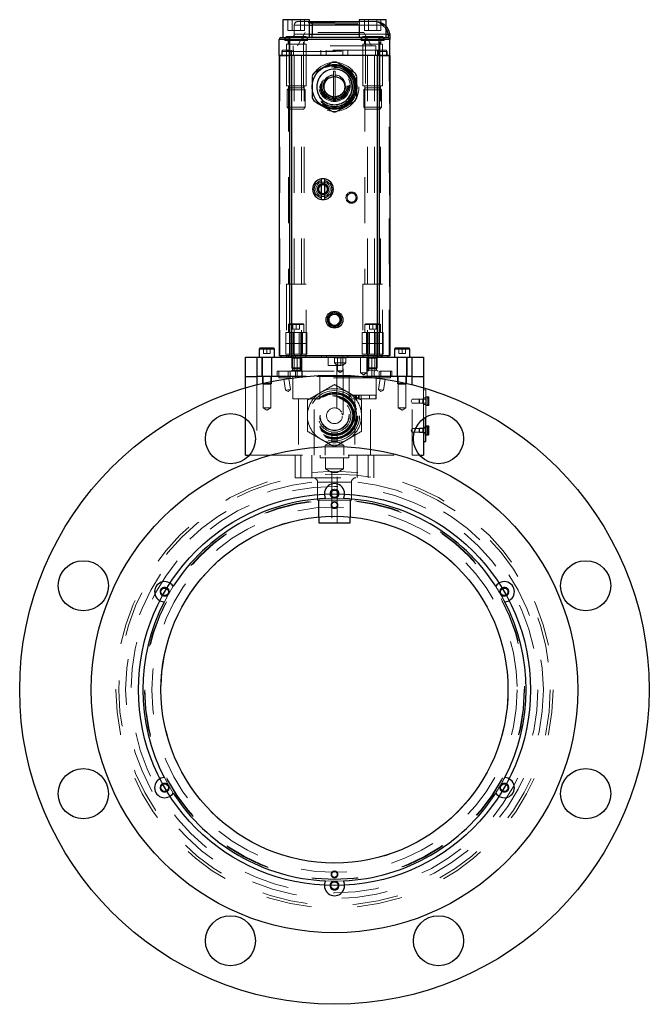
# Model space of a CAD drawing. Header units: inches. Extents: x 2.41 to 11.47, y 2.24 to 8.73.
# Tile 2 of 9: x 2.41 to 3.79, y 4.47 to 6.63. Entities that reach past the tile are written whole.
import ezdxf

# ---------------------------------------------------------------- set-up
doc = ezdxf.new("R2010")
doc.units = ezdxf.units.IN
doc.header["$MEASUREMENT"] = 0
doc.linetypes.add('HIDDEN', pattern=[0.075, 0.05, -0.025])
doc.layers.add('SLD-0', color=179, linetype='Continuous')

msp = doc.modelspace()

# ---------------------------------------------------------------- linework, layer by layer
at = {"color": 7, "linetype": 'Continuous', "lineweight": 25}
for p, q in [((2.987, 6.6265), (2.987, 6.5874)), ((3.0456, 6.6265), (2.987, 6.6265)), ((3.0456, 6.5874), (3.0456, 6.6265)), ((3.0456, 6.6224), (3.0512, 6.6224)), ((3.0456, 6.6146), (3.0512, 6.6146)), ((3.0512, 6.6224), (3.0512, 6.6146)), ((3.0512, 6.6224), (3.154, 6.6224)), ((3.0512, 6.6146), (3.0512, 6.5952)), ((3.154, 6.6146), (3.0512, 6.6146)), ((3.154, 6.6265), (3.154, 6.5874)), ((3.2126, 6.6265), (3.154, 6.6265)), ((3.2126, 6.5874), (3.2126, 6.6265)), ((3.0023, 6.5835), (3.0023, 6.5874)), ((3.1974, 6.5874), (3.0023, 6.5874)), ((3.0456, 6.5952), (3.0512, 6.5952)), ((3.0512, 6.5874), (3.0512, 6.5952)), ((3.0512, 6.5952), (3.154, 6.5952)), ((3.1974, 6.5835), (3.1974, 6.5874)), ((3.2126, 6.5952), (3.2166, 6.5952)), ((3.2205, 6.5958), (3.2166, 6.5952)), ((3.2169, 6.5925), (3.2169, 6.5874)), ((3.0023, 6.5835), (2.9788, 6.5835)), ((2.9788, 6.5483), (2.9788, 6.5835)), ((3.0023, 6.5483), (3.0023, 6.5835)), ((3.1974, 6.5835), (3.0023, 6.5835)), ((3.2208, 6.5835), (3.1974, 6.5835)), ((3.1974, 6.5483), (3.1974, 6.5835)), ((3.2208, 6.5483), (3.2208, 6.5835)), ((3.0023, 6.5483), (2.9788, 6.5483)), ((2.9788, 6.5483), (2.9788, 5.8921)), ((2.9788, 6.5483), (3.0023, 6.5483)), ((3.1974, 6.5483), (3.0023, 6.5483)), ((3.0023, 5.8921), (3.0023, 6.5483)), ((3.0064, 6.5483), (3.0023, 6.5483)), ((3.0064, 5.8921), (3.0064, 6.5483)), ((3.1933, 6.5483), (3.1933, 5.8921)), ((3.1973, 6.5483), (3.1933, 6.5483)), ((3.1973, 6.5483), (3.1973, 5.8921)), ((3.1973, 6.5483), (3.2208, 6.5483)), ((3.2208, 6.5483), (3.1974, 6.5483)), ((3.2208, 6.5483), (3.2208, 5.8921)), ((3.0717, 6.2372), (3.0717, 6.2749)), ((3.0779, 6.2749), (3.0779, 6.2372)), ((2.9372, 5.9086), (2.9354, 5.9068)), ((2.9354, 5.9068), (2.9354, 5.8889)), ((2.9692, 5.9068), (2.9354, 5.9068)), ((2.9674, 5.9086), (2.9372, 5.9086)), ((2.9692, 5.9068), (2.9674, 5.9086)), ((2.9692, 5.8889), (2.9692, 5.9068)), ((3.2324, 5.9086), (3.2307, 5.9068)), ((3.2307, 5.9068), (3.2307, 5.8889)), ((3.2644, 5.9068), (3.2307, 5.9068)), ((3.2627, 5.9086), (3.2324, 5.9086)), ((3.2644, 5.9068), (3.2627, 5.9086)), ((3.2644, 5.8889), (3.2644, 5.9068)), ((2.9055, 5.8471), (2.9055, 5.8889)), ((2.9055, 5.8889), (2.9301, 5.8889)), ((2.9301, 5.8889), (2.9301, 5.8471)), ((2.9301, 5.8889), (3.2697, 5.8889)), ((3.0023, 5.8921), (2.9788, 5.8921)), ((2.983, 5.8921), (2.983, 5.8889)), ((2.9986, 5.8921), (2.9986, 5.8889)), ((3.0023, 5.8921), (3.0064, 5.8921)), ((3.1933, 5.8921), (3.0064, 5.8921)), ((3.1933, 5.8921), (3.1973, 5.8921)), ((3.2208, 5.8921), (3.1973, 5.8921)), ((3.2011, 5.8921), (3.2011, 5.8889)), ((3.2167, 5.8921), (3.2167, 5.8889)), ((3.2697, 5.8471), (3.2697, 5.8889)), ((3.2697, 5.8889), (3.2943, 5.8889)), ((3.2943, 5.8889), (3.2943, 5.8471)), ((2.9055, 5.8218), (2.9055, 5.8471)), ((2.9055, 5.8471), (2.9301, 5.8471)), ((2.9301, 5.8471), (2.9301, 5.8286)), ((3.0384, 5.8471), (2.9301, 5.8471)), ((3.2697, 5.8471), (3.1614, 5.8471)), ((3.2697, 5.8286), (3.2697, 5.8471)), ((3.2697, 5.8471), (3.2943, 5.8471)), ((3.2943, 5.8471), (3.2943, 5.8218)), ((2.9055, 5.6749), (2.9055, 5.7546)), ((3.2943, 5.7546), (3.2943, 5.6749)), ((3.2992, 5.7044), (3.2992, 5.7579)), ((3.3052, 5.7383), (3.2992, 5.7383)), ((3.3022, 5.7361), (3.3022, 5.7374)), ((3.3022, 5.7374), (3.3052, 5.7374)), ((3.3052, 5.7361), (3.3022, 5.7361)), ((3.3056, 5.7379), (3.3052, 5.7383)), ((3.3052, 5.7374), (3.3052, 5.7383)), ((3.3052, 5.7196), (3.3052, 5.7361)), ((3.3056, 5.737), (3.3056, 5.7379)), ((3.3056, 5.737), (3.3056, 5.7357)), ((3.3056, 5.7201), (3.3056, 5.7357)), ((3.2943, 5.7044), (3.2992, 5.7044)), ((3.2992, 5.7196), (3.3052, 5.7196)), ((3.3052, 5.7196), (3.3056, 5.7201)), ((2.9055, 5.6749), (2.9138, 5.6749)), ((3.286, 5.6749), (3.2943, 5.6749)), ((3.0657, 5.5397), (3.0657, 5.5272)), ((3.1341, 5.5272), (3.1341, 5.5397)), ((3.0657, 5.5272), (3.1341, 5.5272))]:
    msp.add_line(p, q, dxfattribs=at)
at = {"color": 7, "linetype": 'HIDDEN', "lineweight": 18}
for p, q in [((2.9983, 6.6031), (2.9983, 6.6265)), ((3.0073, 6.6031), (3.0073, 6.6265)), ((3.0121, 6.5952), (3.0121, 6.6146)), ((3.0512, 6.6146), (3.0121, 6.6146)), ((3.0121, 6.6146), (3.0456, 6.6146)), ((3.0254, 6.6031), (3.0254, 6.6265)), ((3.0344, 6.6265), (3.0344, 6.6031)), ((3.0433, 6.6205), (3.0433, 6.6224)), ((3.0512, 6.6204), (3.0511, 6.6185)), ((3.0511, 6.6185), (3.0512, 6.6204)), ((3.0511, 6.6185), (3.2026, 6.6159)), ((3.0512, 6.6204), (3.0512, 6.6224)), ((3.0512, 6.6224), (3.0512, 6.6146)), ((3.0512, 6.6204), (3.2026, 6.6178)), ((3.0512, 6.5952), (3.0512, 6.6146)), ((3.0512, 6.6146), (3.2037, 6.6146)), ((3.154, 6.6224), (3.1896, 6.6224)), ((3.2037, 6.6146), (3.154, 6.6146)), ((3.1653, 6.6031), (3.1653, 6.6265)), ((3.1743, 6.6031), (3.1743, 6.6265)), ((3.1924, 6.6031), (3.1924, 6.6265)), ((3.2014, 6.6265), (3.2014, 6.6031)), ((3.2026, 6.6178), (3.2026, 6.6159)), ((3.2026, 6.6178), (3.2026, 6.6159)), ((3.2057, 6.618), (3.2037, 6.6146)), ((3.2057, 6.618), (3.2037, 6.6146)), ((2.9913, 6.5874), (2.9913, 6.5812)), ((3.0357, 6.5899), (2.997, 6.5899)), ((2.9983, 6.6031), (3.0073, 6.6031)), ((3.0007, 6.5874), (3.0007, 6.4774)), ((3.0023, 6.5874), (3.0023, 6.5835)), ((3.0073, 6.6031), (3.0254, 6.6031)), ((3.0512, 6.5952), (3.0121, 6.5952)), ((3.0121, 6.5952), (3.0456, 6.5952)), ((3.0193, 6.5696), (3.0359, 6.5983)), ((3.0254, 6.6031), (3.0344, 6.6031)), ((3.032, 6.4774), (3.032, 6.5874)), ((3.1638, 6.5983), (3.0359, 6.5983)), ((3.0413, 6.5812), (3.0413, 6.5874)), ((3.0512, 6.5952), (3.0512, 6.5874)), ((3.2166, 6.5952), (3.0512, 6.5952)), ((3.154, 6.5952), (3.2126, 6.5952)), ((3.1583, 6.5874), (3.1583, 6.5812)), ((3.1638, 6.5983), (3.1804, 6.5696)), ((3.2027, 6.5899), (3.164, 6.5899)), ((3.1653, 6.6031), (3.1743, 6.6031)), ((3.1677, 6.5874), (3.1677, 6.4774)), ((3.1743, 6.6031), (3.1924, 6.6031)), ((3.1924, 6.6031), (3.2014, 6.6031)), ((3.1974, 6.5835), (3.1974, 6.5874)), ((3.199, 6.4774), (3.199, 6.5874)), ((3.2083, 6.5812), (3.2083, 6.5874)), ((3.2166, 6.5952), (3.2205, 6.5958)), ((3.2169, 6.5874), (3.2169, 6.5925)), ((2.9788, 6.5835), (3.0023, 6.5835)), ((3.0163, 6.5812), (2.9913, 6.5812)), ((3.0377, 6.5733), (2.995, 6.5733)), ((2.995, 6.5733), (2.995, 6.5571)), ((2.9988, 6.5812), (2.9988, 6.5733)), ((3.0023, 6.5835), (3.0023, 6.5483)), ((3.0023, 6.5835), (3.1974, 6.5835)), ((3.0096, 6.5571), (3.0096, 6.5696)), ((3.1901, 6.5696), (3.0096, 6.5696)), ((3.0413, 6.5812), (3.0163, 6.5812)), ((3.0338, 6.5733), (3.0338, 6.5812)), ((3.0377, 6.5571), (3.0377, 6.5733)), ((3.1833, 6.5812), (3.1583, 6.5812)), ((3.2047, 6.5733), (3.162, 6.5733)), ((3.162, 6.5733), (3.162, 6.5571)), ((3.1658, 6.5812), (3.1658, 6.5733)), ((3.2083, 6.5812), (3.1833, 6.5812)), ((3.1901, 6.5571), (3.1901, 6.5696)), ((3.1974, 6.5835), (3.2208, 6.5835)), ((3.1974, 6.5483), (3.1974, 6.5835)), ((3.2008, 6.5733), (3.2008, 6.5812)), ((3.2047, 6.5571), (3.2047, 6.5733)), ((2.9807, 6.5483), (2.9807, 5.8921)), ((2.9851, 6.5571), (2.9851, 6.5483)), ((2.9851, 6.5571), (3.0023, 6.5571)), ((2.9858, 6.5483), (2.9858, 6.5601)), ((3.0033, 6.5601), (2.9858, 6.5601)), ((3.0096, 6.5577), (2.9945, 6.5577)), ((2.9945, 6.5577), (2.9945, 6.5571)), ((2.9948, 6.5601), (2.9948, 6.5483)), ((2.9948, 6.5483), (2.9948, 6.4821)), ((3.0023, 6.5571), (3.0023, 6.5483)), ((3.0023, 6.5571), (3.1974, 6.5571)), ((3.0023, 6.5483), (3.0023, 5.8921)), ((3.0033, 6.5483), (3.0033, 6.5601)), ((3.1963, 6.5601), (3.0033, 6.5601)), ((3.0058, 6.5601), (3.0058, 6.5483)), ((3.0104, 6.5601), (3.0104, 6.5483)), ((3.0121, 6.5483), (3.0121, 5.8921)), ((3.0277, 6.5483), (3.0277, 5.8921)), ((3.0378, 6.4821), (3.0378, 6.5483)), ((3.0379, 6.5483), (3.0379, 6.5601)), ((3.0704, 6.5601), (3.0704, 6.5483)), ((3.0815, 6.5601), (3.0815, 6.5483)), ((3.1155, 6.5577), (3.0842, 6.5577)), ((3.0842, 6.5577), (3.0842, 6.5571)), ((3.1155, 6.5571), (3.1155, 6.5577)), ((3.1182, 6.5601), (3.1182, 6.5483)), ((3.1292, 6.5601), (3.1292, 6.5483)), ((3.1618, 6.5601), (3.1618, 6.5483)), ((3.1618, 6.5483), (3.1618, 6.4821)), ((3.172, 6.5483), (3.172, 5.8921)), ((3.1876, 6.5483), (3.1876, 5.8921)), ((3.1893, 6.5601), (3.1893, 6.5483)), ((3.1938, 6.5601), (3.1938, 6.5483)), ((3.1963, 6.5601), (3.1963, 6.5483)), ((3.2138, 6.5601), (3.1963, 6.5601)), ((3.1973, 5.8921), (3.1973, 6.5483)), ((3.1974, 6.5483), (3.1974, 6.5571)), ((3.1974, 6.5571), (3.2146, 6.5571)), ((3.2048, 6.4821), (3.2048, 6.5483)), ((3.2049, 6.5483), (3.2049, 6.5601)), ((3.2138, 6.5483), (3.2138, 6.5601)), ((3.2146, 6.5571), (3.2146, 6.5483)), ((3.219, 5.8921), (3.219, 6.5483)), ((3.2202, 6.5433), (3.219, 6.5433)), ((3.2202, 6.5433), (3.2202, 5.8971)), ((3.098, 6.4503), (3.098, 6.5138)), ((3.1017, 6.5138), (3.1017, 6.4503)), ((2.9948, 6.4821), (3.0163, 6.4821)), ((3.0007, 6.4774), (2.9968, 6.4735)), ((2.9991, 6.4821), (2.9991, 6.0483)), ((3.0007, 6.4774), (3.0163, 6.4774)), ((3.0163, 6.4821), (3.0378, 6.4821)), ((3.0163, 6.4774), (3.032, 6.4774)), ((3.0359, 6.4735), (3.032, 6.4774)), ((3.0336, 6.0483), (3.0336, 6.4821)), ((3.1618, 6.4821), (3.1833, 6.4821)), ((3.1677, 6.4774), (3.1638, 6.4735)), ((3.1661, 6.4821), (3.1661, 6.0483)), ((3.1677, 6.4774), (3.1833, 6.4774)), ((3.1833, 6.4821), (3.2048, 6.4821)), ((3.1833, 6.4774), (3.199, 6.4774)), ((3.2029, 6.4735), (3.199, 6.4774)), ((3.2006, 6.0483), (3.2006, 6.4821)), ((2.9968, 6.4735), (3.0163, 6.4735)), ((2.9968, 6.4735), (2.9968, 6.4351)), ((3.0163, 6.4735), (3.0359, 6.4735)), ((3.0359, 6.4351), (3.0359, 6.4735)), ((3.1638, 6.4735), (3.1833, 6.4735)), ((3.1638, 6.4735), (3.1638, 6.4351)), ((3.1833, 6.4735), (3.2029, 6.4735)), ((3.2029, 6.4351), (3.2029, 6.4735)), ((2.9968, 6.4351), (3.0359, 6.4351)), ((2.9968, 6.4351), (3.0007, 6.4312)), ((3.032, 6.4312), (3.0359, 6.4351)), ((3.1638, 6.4351), (3.2029, 6.4351)), ((3.1638, 6.4351), (3.1677, 6.4312)), ((3.199, 6.4312), (3.2029, 6.4351)), ((3.0007, 6.4312), (3.032, 6.4312)), ((3.1677, 6.4312), (3.199, 6.4312)), ((3.0377, 6.0483), (2.995, 6.0483)), ((2.995, 6.0483), (2.995, 5.8921)), ((3.0377, 5.8921), (3.0377, 6.0483)), ((3.2047, 6.0483), (3.162, 6.0483)), ((3.162, 6.0483), (3.162, 5.8921)), ((3.2047, 5.8921), (3.2047, 6.0483)), ((3.0012, 5.9622), (2.9995, 5.9605)), ((3.0332, 5.9605), (2.9995, 5.9605)), ((2.9995, 5.9605), (2.9995, 5.9426)), ((3.0315, 5.9622), (3.0012, 5.9622)), ((3.009, 5.9622), (3.009, 5.9505)), ((3.0163, 5.9622), (3.0163, 5.9505)), ((3.0237, 5.9505), (3.0237, 5.9622)), ((3.0332, 5.9605), (3.0315, 5.9622)), ((3.0332, 5.9426), (3.0332, 5.9605)), ((3.1682, 5.9622), (3.1665, 5.9605)), ((3.2002, 5.9605), (3.1665, 5.9605)), ((3.1665, 5.9605), (3.1665, 5.9426)), ((3.1985, 5.9622), (3.1682, 5.9622)), ((3.176, 5.9622), (3.176, 5.9505)), ((3.1833, 5.9622), (3.1833, 5.9505)), ((3.1907, 5.9505), (3.1907, 5.9622)), ((3.2002, 5.9605), (3.1985, 5.9622)), ((3.2002, 5.9426), (3.2002, 5.9605)), ((3.0393, 5.9426), (2.9934, 5.9426)), ((2.9934, 5.9426), (2.9934, 5.9191)), ((3.0028, 5.9191), (3.0028, 5.9426)), ((3.0065, 5.9426), (3.0065, 5.8656)), ((3.0163, 5.9505), (3.009, 5.9505)), ((3.0096, 5.9191), (3.0096, 5.9426)), ((3.0237, 5.9505), (3.0163, 5.9505)), ((3.0231, 5.9426), (3.0231, 5.9191)), ((3.0262, 5.8656), (3.0262, 5.9426)), ((3.0299, 5.9191), (3.0299, 5.9426)), ((3.0393, 5.9191), (3.0393, 5.9426)), ((3.2063, 5.9426), (3.1604, 5.9426)), ((3.1604, 5.9426), (3.1604, 5.9191)), ((3.1698, 5.9191), (3.1698, 5.9426)), ((3.1735, 5.9426), (3.1735, 5.8656)), ((3.1833, 5.9505), (3.176, 5.9505)), ((3.1766, 5.9191), (3.1766, 5.9426)), ((3.1907, 5.9505), (3.1833, 5.9505)), ((3.1901, 5.9426), (3.1901, 5.9191)), ((3.1932, 5.8656), (3.1932, 5.9426)), ((3.1969, 5.9191), (3.1969, 5.9426)), ((3.2063, 5.9191), (3.2063, 5.9426)), ((3.0393, 5.9191), (2.9934, 5.9191)), ((2.9934, 5.9191), (2.9934, 5.8956)), ((3.0028, 5.8956), (3.0028, 5.9191)), ((3.0096, 5.8956), (3.0096, 5.9191)), ((3.0231, 5.9191), (3.0231, 5.8956)), ((3.0299, 5.8956), (3.0299, 5.9191)), ((3.0393, 5.8956), (3.0393, 5.9191)), ((3.2063, 5.9191), (3.1604, 5.9191)), ((3.1604, 5.9191), (3.1604, 5.8956)), ((3.1698, 5.8956), (3.1698, 5.9191)), ((3.1766, 5.8956), (3.1766, 5.9191)), ((3.1901, 5.9191), (3.1901, 5.8956)), ((3.1969, 5.8956), (3.1969, 5.9191)), ((3.2063, 5.8956), (3.2063, 5.9191)), ((2.9449, 5.9086), (2.9449, 5.8968)), ((2.9523, 5.8968), (2.9449, 5.8968)), ((2.9523, 5.9086), (2.9523, 5.8968)), ((2.9597, 5.8968), (2.9523, 5.8968)), ((2.9597, 5.8968), (2.9597, 5.9086)), ((2.9934, 5.8956), (3.0393, 5.8956)), ((3.1604, 5.8956), (3.2063, 5.8956)), ((3.2202, 5.8971), (3.219, 5.8971)), ((3.2402, 5.9086), (3.2402, 5.8968)), ((3.2476, 5.8968), (3.2402, 5.8968)), ((3.2476, 5.9086), (3.2476, 5.8968)), ((3.2549, 5.8968), (3.2476, 5.8968)), ((3.2549, 5.8968), (3.2549, 5.9086)), ((2.9412, 5.8889), (2.9412, 5.8471)), ((2.9425, 5.8889), (2.9425, 5.8317)), ((2.9621, 5.8317), (2.9621, 5.8889)), ((2.9634, 5.8471), (2.9634, 5.8889)), ((2.9954, 5.8921), (2.9954, 5.8889)), ((2.9986, 5.8921), (2.9986, 5.8889)), ((3.0056, 5.8889), (3.0081, 5.8865)), ((3.0081, 5.8865), (3.025, 5.8865)), ((3.0081, 5.8865), (3.0081, 5.8609)), ((3.01, 5.8889), (3.01, 5.8921)), ((3.0121, 5.8889), (3.0121, 5.8584)), ((3.0145, 5.8889), (3.0145, 5.8921)), ((3.0187, 5.8471), (3.0187, 5.8889)), ((3.025, 5.8865), (3.0274, 5.8889)), ((3.025, 5.8609), (3.025, 5.8865)), ((3.0268, 5.8584), (3.0268, 5.8889)), ((3.0286, 5.8889), (3.0286, 5.8471)), ((3.0373, 5.8889), (3.0373, 5.8921)), ((3.0712, 5.8889), (3.0712, 5.8921)), ((3.0822, 5.8889), (3.0822, 5.8921)), ((3.0864, 5.8889), (3.0864, 5.8707)), ((3.0984, 5.8889), (3.0999, 5.8875)), ((3.0999, 5.8875), (3.1245, 5.8875)), ((3.0999, 5.8875), (3.0999, 5.8766)), ((3.0999, 5.8766), (3.1245, 5.8766)), ((3.0999, 5.8766), (3.1053, 5.8712)), ((3.1048, 5.8889), (3.1062, 5.8876)), ((3.1062, 5.8876), (3.1183, 5.8876)), ((3.1062, 5.8876), (3.1062, 5.8594)), ((3.1135, 5.8707), (3.1135, 5.8889)), ((3.1182, 5.8921), (3.1182, 5.8889)), ((3.1183, 5.8876), (3.1196, 5.8889)), ((3.1183, 5.8594), (3.1183, 5.8876)), ((3.1191, 5.8712), (3.1245, 5.8766)), ((3.1245, 5.8875), (3.126, 5.8889)), ((3.1245, 5.8766), (3.1245, 5.8875)), ((3.1293, 5.8889), (3.1293, 5.8921)), ((3.1564, 5.8889), (3.1564, 5.8545)), ((3.1624, 5.8921), (3.1624, 5.8889)), ((3.1704, 5.8545), (3.1704, 5.8889)), ((3.1713, 5.8471), (3.1713, 5.8889)), ((3.1724, 5.8889), (3.1749, 5.8865)), ((3.173, 5.8889), (3.173, 5.8584)), ((3.1749, 5.8865), (3.1918, 5.8865)), ((3.1749, 5.8865), (3.1749, 5.8609)), ((3.1811, 5.8889), (3.1811, 5.8471)), ((3.1859, 5.8921), (3.1859, 5.8889)), ((3.1878, 5.8584), (3.1878, 5.8889)), ((3.1905, 5.8889), (3.1905, 5.8921)), ((3.1918, 5.8865), (3.1942, 5.8889)), ((3.1918, 5.8609), (3.1918, 5.8865)), ((3.2011, 5.8889), (3.2011, 5.8921)), ((3.2043, 5.8889), (3.2043, 5.8921)), ((3.2365, 5.8889), (3.2365, 5.8471)), ((3.2377, 5.8889), (3.2377, 5.8317)), ((3.2574, 5.8317), (3.2574, 5.8889)), ((3.2586, 5.8471), (3.2586, 5.8889)), ((2.9744, 5.8584), (2.999, 5.8584)), ((2.9744, 5.8584), (2.9744, 5.8471)), ((2.9785, 5.8584), (2.9785, 5.8437)), ((2.999, 5.8471), (2.999, 5.8584)), ((2.999, 5.8584), (3.2008, 5.8584)), ((3.0031, 5.8437), (3.0031, 5.8584)), ((3.0081, 5.8609), (3.0056, 5.8584)), ((3.0065, 5.8656), (3.0163, 5.8656)), ((3.0065, 5.8656), (3.0083, 5.8639)), ((3.0081, 5.8609), (3.025, 5.8609)), ((3.0083, 5.8639), (3.0163, 5.8639)), ((3.0144, 5.8584), (3.0144, 5.8437)), ((3.0163, 5.8656), (3.0262, 5.8656)), ((3.0163, 5.8639), (3.0244, 5.8639)), ((3.0244, 5.8639), (3.0262, 5.8656)), ((3.0274, 5.8584), (3.025, 5.8609)), ((3.0292, 5.8437), (3.0292, 5.8584)), ((3.0864, 5.8707), (3.1135, 5.8707)), ((3.1053, 5.8712), (3.1191, 5.8712)), ((3.1053, 5.8712), (3.1053, 5.7773)), ((3.1062, 5.8594), (3.1183, 5.8594)), ((3.1062, 5.8594), (3.1122, 5.8558)), ((3.1122, 5.8558), (3.1183, 5.8594)), ((3.1191, 5.7634), (3.1191, 5.8712)), ((3.1564, 5.8545), (3.1704, 5.8545)), ((3.1564, 5.8545), (3.1634, 5.8502)), ((3.1634, 5.8502), (3.1704, 5.8545)), ((3.1714, 5.8584), (3.1714, 5.8437)), ((3.1749, 5.8609), (3.1724, 5.8584)), ((3.1735, 5.8656), (3.1833, 5.8656)), ((3.1735, 5.8656), (3.1753, 5.8639)), ((3.1749, 5.8609), (3.1918, 5.8609)), ((3.1753, 5.8639), (3.1833, 5.8639)), ((3.1833, 5.8656), (3.1932, 5.8656)), ((3.1833, 5.8639), (3.1914, 5.8639)), ((3.1862, 5.8437), (3.1862, 5.8584)), ((3.1914, 5.8639), (3.1932, 5.8656)), ((3.1942, 5.8584), (3.1918, 5.8609)), ((3.1975, 5.8584), (3.1975, 5.8437)), ((3.2008, 5.8584), (3.2008, 5.8471)), ((3.2008, 5.8584), (3.2254, 5.8584)), ((3.2221, 5.8437), (3.2221, 5.8584)), ((3.2254, 5.8471), (3.2254, 5.8584)), ((2.9425, 5.8317), (2.9523, 5.8317)), ((2.9425, 5.8317), (2.9442, 5.8299)), ((2.9438, 5.8471), (2.9438, 5.7782)), ((2.9523, 5.8317), (2.9621, 5.8317)), ((2.9603, 5.8299), (2.9621, 5.8317)), ((2.9607, 5.7782), (2.9607, 5.8471)), ((2.9785, 5.8437), (3.0031, 5.8437)), ((2.9892, 5.8409), (2.993, 5.8166)), ((3.0037, 5.8182), (2.9999, 5.8425)), ((3.1975, 5.8437), (3.0031, 5.8437)), ((3.0089, 5.8471), (3.0089, 5.7979)), ((3.1614, 5.8471), (3.0384, 5.8471)), ((3.0679, 5.7979), (3.0679, 5.8471)), ((3.1319, 5.8471), (3.1319, 5.7979)), ((3.191, 5.7979), (3.191, 5.8471)), ((3.2, 5.8425), (3.1962, 5.8182)), ((3.1975, 5.8437), (3.2221, 5.8437)), ((3.2069, 5.8166), (3.2107, 5.8409)), ((3.2377, 5.8317), (3.2476, 5.8317)), ((3.2377, 5.8317), (3.2395, 5.8299)), ((3.2391, 5.8471), (3.2391, 5.7782)), ((3.2476, 5.8317), (3.2574, 5.8317)), ((3.2556, 5.8299), (3.2574, 5.8317)), ((3.256, 5.7782), (3.256, 5.8471)), ((2.9055, 5.7546), (2.9055, 5.8218)), ((2.9301, 5.8286), (2.9301, 5.6749)), ((2.9442, 5.8299), (2.9523, 5.8299)), ((2.9523, 5.8299), (2.9603, 5.8299)), ((2.993, 5.8166), (3.0037, 5.8182)), ((2.993, 5.8166), (2.9988, 5.8142)), ((2.9988, 5.8142), (3.0037, 5.8182)), ((3.1962, 5.8182), (3.2069, 5.8166)), ((3.1962, 5.8182), (3.201, 5.8142)), ((3.201, 5.8142), (3.2069, 5.8166)), ((3.2395, 5.8299), (3.2476, 5.8299)), ((3.2476, 5.8299), (3.2556, 5.8299)), ((3.2697, 5.6749), (3.2697, 5.8286)), ((3.2943, 5.8218), (3.2943, 5.7546)), ((3.2943, 5.8176), (3.2992, 5.8176)), ((3.2992, 5.7579), (3.2992, 5.8176)), ((3.0679, 5.7979), (3.0089, 5.7979)), ((3.0212, 5.7979), (3.0212, 5.6749)), ((3.0556, 5.6749), (3.0556, 5.7979)), ((3.191, 5.7979), (3.1319, 5.7979)), ((3.1905, 5.8058), (3.1324, 5.8058)), ((3.1324, 5.8058), (3.1324, 5.7979)), ((3.1442, 5.7979), (3.1442, 5.6749)), ((3.1464, 5.8058), (3.1464, 5.7979)), ((3.1483, 5.8058), (3.1483, 5.7979)), ((3.1524, 5.7979), (3.1524, 5.8058)), ((3.1537, 5.8058), (3.1537, 5.7979)), ((3.1578, 5.8058), (3.1578, 5.7979)), ((3.1764, 5.7979), (3.1764, 5.8058)), ((3.1787, 5.6749), (3.1787, 5.7979)), ((3.1905, 5.7979), (3.1905, 5.8058)), ((3.2697, 5.7971), (3.2672, 5.793)), ((3.2672, 5.793), (3.2697, 5.7888)), ((3.2928, 5.7971), (3.2697, 5.7971)), ((3.2697, 5.7888), (3.2928, 5.7888)), ((3.2857, 5.7976), (3.2845, 5.7964)), ((3.2845, 5.7964), (3.2845, 5.7958)), ((3.2845, 5.7958), (3.2845, 5.7895)), ((3.2845, 5.7895), (3.2857, 5.7883)), ((3.2857, 5.7976), (3.2857, 5.7968)), ((3.2992, 5.7976), (3.2857, 5.7976)), ((3.2857, 5.7968), (3.2857, 5.7883)), ((3.2857, 5.7883), (3.2992, 5.7883)), ((3.2943, 5.7986), (3.2928, 5.7971)), ((3.2928, 5.7971), (3.2928, 5.7888)), ((3.2928, 5.7888), (3.2943, 5.7874)), ((3.2992, 5.8003), (3.2943, 5.8003)), ((3.3052, 5.8023), (3.2992, 5.8023)), ((3.3022, 5.8), (3.3022, 5.8014)), ((3.3022, 5.8014), (3.3052, 5.8014)), ((3.3052, 5.8), (3.3022, 5.8)), ((3.3022, 5.8), (3.3022, 5.7845)), ((3.3052, 5.8014), (3.3052, 5.8023)), ((3.3056, 5.8018), (3.3052, 5.8023)), ((3.3052, 5.8014), (3.3052, 5.8)), ((3.3052, 5.7836), (3.3052, 5.8)), ((3.3056, 5.801), (3.3056, 5.8018)), ((3.3056, 5.801), (3.3056, 5.7997)), ((3.3056, 5.7841), (3.3056, 5.7997)), ((2.9438, 5.7782), (2.9607, 5.7782)), ((2.9438, 5.7782), (2.9523, 5.7731)), ((2.9523, 5.7731), (2.9607, 5.7782)), ((3.117, 5.7634), (3.116, 5.7666)), ((3.2391, 5.7782), (3.256, 5.7782)), ((3.2391, 5.7782), (3.2476, 5.7731)), ((3.2476, 5.7731), (3.256, 5.7782)), ((3.2943, 5.7856), (3.2992, 5.7856)), ((3.2992, 5.7836), (3.3052, 5.7836)), ((3.3052, 5.7859), (3.3022, 5.7859)), ((3.3022, 5.7845), (3.3052, 5.7845)), ((3.3052, 5.7836), (3.3056, 5.7841)), ((3.117, 5.7634), (3.1191, 5.7634)), ((3.0938, 5.7262), (3.0938, 5.7046)), ((3.1061, 5.7046), (3.1061, 5.7258)), ((3.2697, 5.7331), (3.2672, 5.729)), ((3.2672, 5.729), (3.2697, 5.7249)), ((3.2928, 5.7331), (3.2697, 5.7331)), ((3.2697, 5.7249), (3.2928, 5.7249)), ((3.2857, 5.7336), (3.2845, 5.7324)), ((3.2845, 5.7324), (3.2845, 5.7318)), ((3.2845, 5.7318), (3.2845, 5.7256)), ((3.2845, 5.7256), (3.2857, 5.7243)), ((3.2857, 5.7336), (3.2857, 5.7329)), ((3.2992, 5.7336), (3.2857, 5.7336)), ((3.2857, 5.7329), (3.2857, 5.7243)), ((3.2857, 5.7243), (3.2992, 5.7243)), ((3.2943, 5.7346), (3.2928, 5.7331)), ((3.2928, 5.7331), (3.2928, 5.7249)), ((3.2928, 5.7249), (3.2943, 5.7234)), ((3.2992, 5.7364), (3.2943, 5.7364)), ((3.3022, 5.7361), (3.3022, 5.7206)), ((3.3052, 5.7374), (3.3052, 5.7361)), ((3.0938, 5.7046), (3.0797, 5.6965)), ((3.1061, 5.7046), (3.0938, 5.7046)), ((3.1201, 5.6965), (3.1061, 5.7046)), ((3.2943, 5.7216), (3.2992, 5.7216)), ((3.3052, 5.7219), (3.3022, 5.7219)), ((3.3022, 5.7206), (3.3052, 5.7206)), ((3.1201, 5.6965), (3.0797, 5.6965)), ((3.0797, 5.6965), (3.0797, 5.6749)), ((3.1201, 5.6749), (3.1201, 5.6965)), ((2.9138, 5.6749), (2.9301, 5.6749)), ((2.9301, 5.6749), (3.2697, 5.6749)), ((3.0138, 5.6749), (3.0138, 5.6256)), ((3.0261, 5.6749), (3.0261, 5.6256)), ((3.0507, 5.6256), (3.0507, 5.6749)), ((3.0687, 5.6749), (3.0687, 5.6689)), ((3.0687, 5.6689), (3.0999, 5.6689)), ((3.0802, 5.6689), (3.0802, 5.6453)), ((3.0999, 5.6689), (3.1312, 5.6689)), ((3.1196, 5.6453), (3.1196, 5.6689)), ((3.1312, 5.6689), (3.1312, 5.6749)), ((3.1491, 5.6749), (3.1491, 5.6256)), ((3.1737, 5.6256), (3.1737, 5.6749)), ((3.186, 5.6256), (3.186, 5.6749)), ((3.2697, 5.6749), (3.286, 5.6749)), ((3.0802, 5.6453), (3.0999, 5.6453)), ((3.0802, 5.6453), (3.0938, 5.6372)), ((3.0999, 5.6453), (3.1196, 5.6453)), ((3.1061, 5.6372), (3.1196, 5.6453)), ((3.0138, 5.6256), (3.186, 5.6256)), ((3.063, 5.6158), (3.063, 5.5764)), ((3.1368, 5.6158), (3.0632, 5.6158)), ((3.1368, 5.6158), (3.0632, 5.6158)), ((3.0938, 5.6372), (3.0999, 5.6372)), ((3.0938, 5.6372), (3.0938, 5.5272)), ((3.0999, 5.6372), (3.1061, 5.6372)), ((3.1061, 5.5272), (3.1061, 5.6372)), ((3.1368, 5.5764), (3.1368, 5.6158)), ((3.063, 5.5764), (3.1368, 5.5764)), ((3.0652, 5.575), (3.0652, 5.5398)), ((3.0657, 5.5764), (3.0657, 5.5397)), ((3.1341, 5.5397), (3.1341, 5.5764)), ((3.1346, 5.5399), (3.1346, 5.575))]:
    msp.add_line(p, q, dxfattribs=at)
at = {"color": 7, "linetype": 'HIDDEN', "lineweight": 18, "flags": 128}
for points in [[(3.2046, 6.6186), (3.2051, 6.6183), (3.2057, 6.618)], [(3.2169, 6.5925), (3.2177, 6.5925), (3.2184, 6.5924), (3.2191, 6.5923), (3.2197, 6.5921), (3.2202, 6.5919), (3.2205, 6.5917), (3.2208, 6.5914), (3.2208, 6.5912)], [(3.0803, 5.5802), (3.0931, 5.5806), (3.1195, 5.5802)], [(2.7283, 5.3543), (2.7365, 5.3695), (2.7479, 5.3883)], [(2.7479, 4.9365), (2.7365, 4.9552), (2.7283, 4.9704)], [(3.1195, 4.7445), (3.0931, 4.7441), (3.0803, 4.7445)]]:
    msp.add_lwpolyline(points, dxfattribs=at)
at = {"color": 7, "linetype": 'Continuous', "lineweight": 25, "flags": 128}
msp.add_lwpolyline([(3.2208, 6.5912), (3.2208, 6.5914), (3.2205, 6.5917), (3.2202, 6.5919), (3.2197, 6.5921), (3.2191, 6.5923), (3.2184, 6.5924), (3.2177, 6.5925), (3.2169, 6.5925)], dxfattribs=at)
at = {"color": 7, "linetype": 'HIDDEN', "lineweight": 18}
for centre, radius in [((3.0998, 6.4796), 0.0535), ((3.0998, 6.4796), 0.0491), ((3.0998, 6.4796), 0.0468), ((3.0998, 6.4796), 0.046), ((3.0998, 6.4796), 0.0439), ((3.0998, 6.4796), 0.0426), ((3.0998, 6.4796), 0.0394), ((3.0998, 6.4821), 0.0344), ((3.0998, 6.4821), 0.032), ((3.0998, 6.4821), 0.0308), ((3.0998, 6.4821), 0.0306), ((3.0998, 6.4821), 0.0287), ((3.0998, 6.4821), 0.0275), ((3.0998, 6.4821), 0.0246), ((3.0748, 6.2561), 0.0157), ((3.0748, 6.2561), 0.0123), ((3.0748, 6.2561), 0.0119), ((3.0748, 6.2561), 0.0118), ((3.0748, 6.2561), 0.00984), ((3.0748, 6.2561), 0.00938), ((3.1372, 6.2376), 0.0123), ((3.1372, 6.2376), 0.00984), ((3.0998, 5.9708), 0.0156), ((3.0998, 5.9708), 0.0118), ((3.0999, 5.761), 0.0549), ((3.0999, 5.761), 0.0511), ((3.0999, 5.761), 0.05), ((3.0999, 5.761), 0.05), ((3.0999, 5.761), 0.0483), ((3.0999, 5.761), 0.0482), ((3.0999, 5.761), 0.0475), ((3.0999, 5.761), 0.0475), ((3.0999, 5.761), 0.0434), ((3.0999, 5.761), 0.0426), ((3.0999, 5.761), 0.0426), ((3.0999, 5.761), 0.0411), ((3.0999, 5.761), 0.0402), ((3.0999, 5.761), 0.0397), ((3.0999, 5.761), 0.0357), ((3.0999, 5.761), 0.0323), ((3.0999, 5.761), 0.0324), ((3.0999, 5.761), 0.0314), ((3.0999, 5.761), 0.0172), ((3.0999, 5.1624), 0.4773), ((3.0999, 5.1624), 0.4773), ((3.0999, 5.1624), 0.4713), ((3.0999, 5.1624), 0.4713), ((3.0999, 5.1624), 0.4562), ((3.0999, 5.1624), 0.4562), ((3.0999, 5.1624), 0.4442), ((3.0999, 5.1624), 0.4442), ((3.0999, 5.5905), 0.00984), ((3.0999, 5.1624), 0.4151), ((3.0999, 5.1624), 0.4141), ((3.0999, 5.5659), 0.00738), ((3.0999, 5.1624), 0.3991), ((3.0999, 5.5659), 0.00615), ((3.0999, 5.1624), 0.3791), ((2.7291, 5.3764), 0.00984), ((3.4707, 5.3764), 0.00984), ((2.7291, 4.9483), 0.00984), ((3.4707, 4.9483), 0.00984), ((3.0999, 4.7588), 0.00738), ((3.0999, 4.7588), 0.00615), ((3.0999, 4.7342), 0.00984)]:
    msp.add_circle(centre, radius, dxfattribs=at)
at = {"color": 7, "linetype": 'Continuous', "lineweight": 25}
for centre, radius in [((3.0998, 6.4796), 0.049), ((3.0998, 6.4796), 0.0489), ((3.0998, 6.4796), 0.0227), ((3.0998, 5.9708), 0.0184), ((3.0998, 5.9708), 0.0138), ((3.0999, 5.1624), 0.6875), ((2.8727, 5.7109), 0.0547), ((3.3271, 5.7109), 0.0547), ((3.0999, 5.1624), 0.5312), ((3.0999, 5.5905), 0.00812), ((3.0999, 5.1624), 0.3789), ((2.5514, 5.3896), 0.0547), ((3.6485, 5.3896), 0.0547), ((2.7291, 5.3764), 0.00812), ((3.4707, 5.3764), 0.00812), ((2.5514, 4.9351), 0.0547), ((3.6485, 4.9351), 0.0547), ((2.7291, 4.9483), 0.00812), ((3.4707, 4.9483), 0.00812), ((3.0999, 4.7342), 0.00812), ((2.8727, 4.6138), 0.0547), ((3.3271, 4.6138), 0.0547)]:
    msp.add_circle(centre, radius, dxfattribs=at)
at = {"color": 7, "linetype": 'HIDDEN', "lineweight": 18}
for centre, radius, start, end in [((3.0199, 6.6146), 0.00781, 90, 180), ((3.0452, 6.6205), 0.00188, 180, 269), ((3.2023, 6.6003), 0.0156, 35.559, 89), ((3.1896, 6.5912), 0.0312, 42.4811, 58.9973), ((2.997, 6.5856), 0.00438, 90, 270), ((2.997, 6.5856), 0.00438, 270, 90), ((3.0043, 6.5952), 0.00781, 270, 0), ((3.0357, 6.5856), 0.00438, 90, 270), ((3.0357, 6.5856), 0.00438, 270, 90), ((3.164, 6.5856), 0.00438, 90, 270), ((3.164, 6.5856), 0.00438, 270, 90), ((3.2027, 6.5856), 0.00438, 90, 270), ((3.2027, 6.5856), 0.00438, 270, 90), ((3.0998, 6.4821), 0.0319, 86.6252, 93.3748), ((3.0998, 6.4821), 0.0319, 266.6252, 273.3748), ((3.0999, 5.761), 0.0591, 120, 180), ((3.0999, 5.761), 0.0591, 60, 120), ((3.0999, 5.761), 0.0591, 0, 60), ((3.0999, 5.761), 0.0591, 180.0001, 240), ((3.0999, 5.761), 0.0591, 300, 0), ((3.0999, 5.761), 0.0591, 240, 300), ((3.0532, 5.6158), 0.00984, 0, 90), ((3.1467, 5.6158), 0.00984, 90, 180), ((3.0999, 5.5659), 0.00615, 279.7293, 260.2707), ((3.0999, 5.1624), 0.4183, 27.3139, 32.6861), ((3.0999, 5.1624), 0.4183, 327.3139, 332.6861), ((3.0999, 4.7588), 0.00615, 99.7293, 80.2707)]:
    msp.add_arc(centre, radius, start, end, dxfattribs=at)
at = {"color": 7, "linetype": 'Continuous', "lineweight": 25}
for centre, radius, start, end in [((3.1896, 6.5912), 0.0313, 8.5441, 42.4811), ((2.9827, 6.5835), 0.00391, 90, 180), ((3.2169, 6.5835), 0.00391, 0, 90), ((3.0998, 6.4796), 0.0542, 85.3038, 94.6962), ((3.0998, 6.4796), 0.0542, 145.3038, 154.6962), ((3.0998, 6.4796), 0.0542, 25.3038, 34.6962), ((3.0998, 6.4796), 0.0542, 205.3038, 214.6962), ((3.0998, 6.4796), 0.0542, 325.3038, 334.6962), ((3.0998, 6.4796), 0.0542, 265.3038, 274.6962), ((3.0748, 6.2561), 0.0228, 97.7835, 262.2165), ((3.0748, 6.2561), 0.0228, 82.2165, 97.7835), ((3.0748, 6.2561), 0.0228, 277.7835, 82.2165), ((3.0748, 6.2561), 0.0228, 262.2165, 277.7835), ((3.0999, 5.5905), 0.0221, 332.277, 207.723), ((3.0999, 5.1624), 0.4183, 92.6861, 147.3139), ((3.0999, 5.1624), 0.4183, 32.6861, 87.3139), ((2.7291, 5.3764), 0.0221, 32.277, 267.723), ((3.4707, 5.3764), 0.0221, 272.277, 147.723), ((3.0999, 5.1624), 0.4183, 152.6861, 207.3139), ((3.0999, 5.1624), 0.4183, 332.6861, 27.3139), ((2.7291, 4.9483), 0.0221, 92.277, 327.723), ((3.4707, 4.9483), 0.0221, 212.277, 87.723), ((3.0999, 5.1624), 0.4183, 212.6861, 267.3139), ((3.0999, 5.1624), 0.4183, 272.6861, 327.3139), ((3.0999, 4.7342), 0.0221, 152.277, 27.723)]:
    msp.add_arc(centre, radius, start, end, dxfattribs=at)
at = {"color": 7, "linetype": 'HIDDEN', "lineweight": 18}
for points, knots in [([(3.0199, 6.6224), (3.0203, 6.6224), (3.021, 6.6224), (3.0249, 6.6224), (3.0289, 6.6224), (3.0339, 6.6224), (3.0395, 6.6224), (3.0436, 6.6224), (3.0456, 6.6224)], [0, 0, 0, 0, 0.270517, 0.416141, 0.564856, 0.713571, 0.859195, 1, 1, 1, 1]), ([(3.0435, 6.6205), (3.0435, 6.6203), (3.0435, 6.62), (3.0436, 6.6197), (3.0437, 6.6195)], [0, 0, 0, 0, 0.498337, 1, 1, 1, 1]), ([(3.0512, 6.6204), (3.0505, 6.6204), (3.0493, 6.6204), (3.0476, 6.6204), (3.0462, 6.6205), (3.0447, 6.6205), (3.0438, 6.6205), (3.0436, 6.6205), (3.0436, 6.6205)], [0, 0, 0, 0, 0.177593, 0.345438, 0.503526, 0.651853, 0.918077, 1, 1, 1, 1]), ([(3.0511, 6.6185), (3.051, 6.6185), (3.0506, 6.6185), (3.0501, 6.6185), (3.0495, 6.6186), (3.0487, 6.6186), (3.0478, 6.6186), (3.0469, 6.6186), (3.0462, 6.6186), (3.0456, 6.6186), (3.0453, 6.6186), (3.0452, 6.6186), (3.0452, 6.6186), (3.0452, 6.6186)], [0, 0, 0, 0, 0.052807, 0.110427, 0.172871, 0.240209, 0.391537, 0.500059, 0.608835, 0.759895, 0.848708, 0.928714, 1, 1, 1, 1]), ([(3.1896, 6.6224), (3.1899, 6.6224), (3.1904, 6.6224), (3.1912, 6.6223), (3.1919, 6.6222), (3.1926, 6.6221), (3.1932, 6.6219), (3.1938, 6.6218), (3.1944, 6.6216), (3.1948, 6.6214), (3.1953, 6.6212), (3.1957, 6.6211), (3.196, 6.6209), (3.1963, 6.6208), (3.1965, 6.6206), (3.1967, 6.6205), (3.1968, 6.6205), (3.1969, 6.6204), (3.1976, 6.6201), (3.1988, 6.6193), (3.2002, 6.6182), (3.2013, 6.6172), (3.202, 6.6165), (3.2028, 6.6156), (3.2033, 6.615), (3.2037, 6.6146)], [0, 0, 0, 0, 0.05612, 0.108767, 0.158013, 0.203912, 0.246505, 0.28582, 0.321872, 0.354668, 0.384201, 0.410462, 0.433434, 0.453097, 0.469431, 0.482415, 0.492034, 0.498273, 0.501117, 0.624405, 0.750226, 0.812152, 0.875023, 0.914359, 1, 1, 1, 1]), ([(3.1896, 6.6224), (3.1898, 6.6224), (3.1905, 6.6224), (3.1919, 6.6224), (3.1938, 6.6222), (3.1958, 6.6218), (3.1979, 6.6213), (3.1999, 6.6207), (3.2016, 6.62), (3.2032, 6.6193), (3.2045, 6.6187), (3.2053, 6.6182), (3.2057, 6.618)], [0, 0, 0, 0, 0.046628, 0.125031, 0.250332, 0.385259, 0.500578, 0.630246, 0.749651, 0.835735, 0.91911, 1, 1, 1, 1]), ([(3.2037, 6.6146), (3.2035, 6.6148), (3.2032, 6.6152), (3.2026, 6.6158), (3.2021, 6.6164), (3.2016, 6.6169), (3.201, 6.6174), (3.2001, 6.6183), (3.1988, 6.6193), (3.1975, 6.6201), (3.1967, 6.6205), (3.1963, 6.6208), (3.1955, 6.6211), (3.1945, 6.6216), (3.1931, 6.622), (3.1915, 6.6224), (3.1902, 6.6224), (3.1896, 6.6224)], [0, 0, 0, 0, 0.043024, 0.085359, 0.12712, 0.168405, 0.209294, 0.249847, 0.375777, 0.498984, 0.50988, 0.541323, 0.593059, 0.664795, 0.756367, 0.867909, 1, 1, 1, 1]), ([(3.207, 6.6171), (3.2067, 6.6172), (3.2062, 6.6173), (3.2053, 6.6175), (3.2044, 6.6176), (3.2035, 6.6177), (3.2029, 6.6178), (3.2026, 6.6178)], [0, 0, 0, 0, 0.200525, 0.400263, 0.599737, 0.799475, 1, 1, 1, 1]), ([(3.2037, 6.6146), (3.2053, 6.6135), (3.2085, 6.6112), (3.2115, 6.608), (3.2125, 6.606), (3.2126, 6.6058)], [0, 0, 0, 0, 0.467111, 0.945775, 1, 1, 1, 1]), ([(3.098, 6.5057), (3.092, 6.5053), (3.0864, 6.5026), (3.0783, 6.4938), (3.0761, 6.488), (3.0761, 6.4761), (3.0783, 6.4703), (3.0864, 6.4615), (3.092, 6.4588), (3.098, 6.4584)], [0, 0, 0, 0, 0.25, 0.25, 0.5, 0.5, 0.75, 0.75, 1, 1, 1, 1]), ([(3.1017, 6.4584), (3.1077, 6.4588), (3.1132, 6.4615), (3.1213, 6.4703), (3.1236, 6.4761), (3.1236, 6.488), (3.1213, 6.4938), (3.1132, 6.5026), (3.1077, 6.5053), (3.1017, 6.5057)], [0, 0, 0, 0, 0.25, 0.25, 0.5, 0.5, 0.75, 0.75, 1, 1, 1, 1]), ([(3.0704, 5.8121), (3.0654, 5.8093), (3.0605, 5.8064), (3.0507, 5.8007), (3.0458, 5.7979), (3.0409, 5.7951)], [0, 0, 0, 0, 0.5, 0.5, 1, 1, 1, 1]), ([(3.0999, 5.8292), (3.095, 5.8263), (3.0901, 5.8235), (3.0803, 5.8178), (3.0753, 5.815), (3.0704, 5.8121)], [0, 0, 0, 0, 0.5, 0.5, 1, 1, 1, 1]), ([(3.0999, 5.8292), (3.095, 5.8263), (3.0901, 5.8235), (3.0803, 5.8178), (3.0753, 5.815), (3.0704, 5.8121)], [0, 0, 0, 0, 0.5, 0.5, 1, 1, 1, 1]), ([(3.0704, 5.8121), (3.0753, 5.815), (3.0803, 5.8178), (3.0901, 5.8235), (3.095, 5.8263), (3.0999, 5.8292)], [0, 0, 0, 0, 0.5, 0.5, 1, 1, 1, 1]), ([(3.1295, 5.8121), (3.1245, 5.815), (3.1196, 5.8178), (3.1097, 5.8235), (3.1048, 5.8263), (3.0999, 5.8292)], [0, 0, 0, 0, 0.5, 0.5, 1, 1, 1, 1]), ([(3.159, 5.7951), (3.1541, 5.7979), (3.1492, 5.8007), (3.1393, 5.8064), (3.1344, 5.8093), (3.1295, 5.8121)], [0, 0, 0, 0, 0.5, 0.5, 1, 1, 1, 1]), ([(3.0409, 5.7951), (3.0409, 5.7894), (3.0409, 5.7837), (3.0409, 5.7724), (3.0409, 5.7667), (3.0409, 5.761)], [0, 0, 0, 0, 0.5, 0.5, 1, 1, 1, 1]), ([(3.0409, 5.761), (3.0409, 5.7667), (3.0409, 5.7724), (3.0409, 5.7837), (3.0409, 5.7894), (3.0409, 5.7951)], [0, 0, 0, 0, 0.5, 0.5, 1, 1, 1, 1]), ([(3.159, 5.761), (3.159, 5.7667), (3.159, 5.7724), (3.159, 5.7837), (3.159, 5.7894), (3.159, 5.7951)], [0, 0, 0, 0, 0.5, 0.5, 1, 1, 1, 1]), ([(3.1062, 5.777), (3.106, 5.7771), (3.1055, 5.7773), (3.1052, 5.7774), (3.1053, 5.7773), (3.1054, 5.7773)], [0, 0, 0, 0, 0.299573, 0.970101, 1, 1, 1, 1]), ([(3.0409, 5.761), (3.0409, 5.7553), (3.0409, 5.7496), (3.0409, 5.7382), (3.0409, 5.7325), (3.0409, 5.7269)], [0, 0, 0, 0, 0.5, 0.5, 1, 1, 1, 1]), ([(3.0409, 5.761), (3.0409, 5.7553), (3.0409, 5.7496), (3.0409, 5.7382), (3.0409, 5.7325), (3.0409, 5.7269)], [0, 0, 0, 0, 0.5, 0.5, 1, 1, 1, 1]), ([(3.0409, 5.7269), (3.0409, 5.7325), (3.0409, 5.7382), (3.0409, 5.7496), (3.0409, 5.7553), (3.0409, 5.761)], [0, 0, 0, 0, 0.5, 0.5, 1, 1, 1, 1]), ([(3.159, 5.7269), (3.159, 5.7325), (3.159, 5.7382), (3.159, 5.7496), (3.159, 5.7553), (3.159, 5.761)], [0, 0, 0, 0, 0.5, 0.5, 1, 1, 1, 1]), ([(3.0409, 5.7269), (3.0458, 5.7241), (3.0507, 5.7212), (3.0605, 5.7155), (3.0654, 5.7127), (3.0704, 5.7098)], [0, 0, 0, 0, 0.5, 0.5, 1, 1, 1, 1]), ([(3.0409, 5.7269), (3.0458, 5.7241), (3.0507, 5.7212), (3.0605, 5.7155), (3.0654, 5.7127), (3.0704, 5.7098)], [0, 0, 0, 0, 0.5, 0.5, 1, 1, 1, 1]), ([(3.1295, 5.7098), (3.1344, 5.7127), (3.1393, 5.7155), (3.1492, 5.7212), (3.1541, 5.7241), (3.159, 5.7269)], [0, 0, 0, 0, 0.5, 0.5, 1, 1, 1, 1]), ([(3.0704, 5.7098), (3.0753, 5.707), (3.0803, 5.7041), (3.0901, 5.6984), (3.095, 5.6956), (3.0999, 5.6928)], [0, 0, 0, 0, 0.5, 0.5, 1, 1, 1, 1]), ([(3.0999, 5.6928), (3.1048, 5.6956), (3.1097, 5.6984), (3.1196, 5.7041), (3.1245, 5.707), (3.1295, 5.7098)], [0, 0, 0, 0, 0.5, 0.5, 1, 1, 1, 1])]:
    msp.add_open_spline(points, degree=3, knots=knots, dxfattribs=at)
for points in [[(3.0512, 6.6204), (3.0469, 6.6205), (3.0433, 6.6205), (3.0433, 6.6205)], [(3.207, 6.6171), (3.2056, 6.6175), (3.2041, 6.6177), (3.2026, 6.6178)], [(3.2037, 6.6146), (3.2107, 6.6104), (3.2154, 6.6033), (3.2166, 6.5952)], [(3.2166, 6.5952), (3.2168, 6.5943), (3.2169, 6.5934), (3.2169, 6.5925)], [(3.3052, 5.8014), (3.3053, 5.8013), (3.3055, 5.8011), (3.3056, 5.801)], [(3.3056, 5.7997), (3.3055, 5.7998), (3.3053, 5.7999), (3.3052, 5.8)], [(3.3056, 5.7863), (3.3055, 5.7861), (3.3053, 5.786), (3.3052, 5.7859)], [(3.3052, 5.7845), (3.3053, 5.7847), (3.3055, 5.7848), (3.3056, 5.7849)], [(3.3056, 5.7223), (3.3055, 5.7222), (3.3053, 5.722), (3.3052, 5.7219)], [(3.3052, 5.7206), (3.3053, 5.7207), (3.3055, 5.7208), (3.3056, 5.7209)], [(3.101, 5.5598), (3.1003, 5.5598), (3.0996, 5.5598), (3.0989, 5.5598)], [(3.0989, 4.7649), (3.0996, 4.7649), (3.1003, 4.7649), (3.101, 4.7649)]]:
    msp.add_open_spline(points, degree=3, dxfattribs=at)
at = {"color": 7, "linetype": 'Continuous', "lineweight": 25}
for points, knots in [([(3.2126, 6.6058), (3.2135, 6.6042), (3.2155, 6.6009), (3.2162, 6.5972), (3.2166, 6.5952)], [0, 0, 0, 0, 0.476068, 1, 1, 1, 1]), ([(3.2205, 6.5958), (3.2205, 6.5956), (3.2206, 6.595), (3.2207, 6.5942), (3.2208, 6.5935), (3.2208, 6.5927), (3.2208, 6.5919), (3.2208, 6.5914), (3.2208, 6.5912)], [0, 0, 0, 0, 0.1689349, 0.3363599, 0.5027216, 0.6684752, 0.8340808, 1, 1, 1, 1]), ([(3.2208, 6.5912), (3.2208, 6.591), (3.2208, 6.5905), (3.2208, 6.5899), (3.2208, 6.5893), (3.2208, 6.5887), (3.2208, 6.5878), (3.2208, 6.5867), (3.2208, 6.5856), (3.2208, 6.5847), (3.2208, 6.5841), (3.2208, 6.5837), (3.2208, 6.5836), (3.2208, 6.5835), (3.2208, 6.5835)], [0, 0, 0, 0, 0.048984, 0.097724, 0.14639, 0.195159, 0.244202, 0.372023, 0.500031, 0.627852, 0.755859, 0.837333, 0.918445, 1, 1, 1, 1]), ([(3.0998, 6.5184), (3.1101, 6.5184), (3.12, 6.5143), (3.1346, 6.4998), (3.1387, 6.4899), (3.1387, 6.4692), (3.1346, 6.4594), (3.12, 6.4448), (3.1101, 6.4407), (3.0895, 6.4407), (3.0796, 6.4448), (3.0651, 6.4594), (3.061, 6.4692), (3.061, 6.4899), (3.0651, 6.4998), (3.0796, 6.5143), (3.0895, 6.5184), (3.0998, 6.5184)], [0, 0, 0, 0, 0.125, 0.125, 0.25, 0.25, 0.375, 0.375, 0.5, 0.5, 0.625, 0.625, 0.75, 0.75, 0.875, 0.875, 1, 1, 1, 1]), ([(3.0717, 6.2372), (3.0673, 6.2379), (3.0632, 6.2402), (3.0573, 6.2471), (3.0557, 6.2515), (3.0557, 6.2606), (3.0573, 6.265), (3.0632, 6.2719), (3.0673, 6.2742), (3.0717, 6.2749)], [0, 0, 0, 0, 0.25, 0.25, 0.5, 0.5, 0.75, 0.75, 1, 1, 1, 1]), ([(3.0717, 6.2749), (3.0717, 6.2754), (3.0717, 6.2759), (3.0717, 6.2768), (3.0717, 6.2772), (3.0717, 6.2783), (3.0717, 6.2787), (3.0717, 6.2787)], [0, 0, 0, 0, 0.25, 0.25, 0.5, 0.5, 1, 1, 1, 1]), ([(3.0779, 6.2787), (3.0779, 6.2787), (3.0779, 6.2786), (3.0779, 6.2782), (3.0779, 6.2779), (3.0779, 6.2769), (3.0779, 6.2759), (3.0779, 6.2749)], [0, 0, 0, 0, 0.25, 0.25, 0.5, 0.5, 1, 1, 1, 1]), ([(3.0779, 6.2749), (3.0824, 6.2742), (3.0864, 6.2719), (3.0923, 6.265), (3.0939, 6.2606), (3.0939, 6.2515), (3.0923, 6.2471), (3.0864, 6.2402), (3.0824, 6.2379), (3.0779, 6.2372)], [0, 0, 0, 0, 0.25, 0.25, 0.5, 0.5, 0.75, 0.75, 1, 1, 1, 1]), ([(3.0717, 6.2334), (3.0717, 6.2334), (3.0717, 6.2335), (3.0717, 6.2339), (3.0717, 6.2342), (3.0717, 6.2352), (3.0717, 6.2362), (3.0717, 6.2372)], [0, 0, 0, 0, 0.25, 0.25, 0.5, 0.5, 1, 1, 1, 1]), ([(3.0779, 6.2372), (3.0779, 6.2367), (3.0779, 6.2362), (3.0779, 6.2353), (3.0779, 6.2349), (3.0779, 6.2338), (3.0779, 6.2334), (3.0779, 6.2334)], [0, 0, 0, 0, 0.25, 0.25, 0.5, 0.5, 1, 1, 1, 1])]:
    msp.add_open_spline(points, degree=3, knots=knots, dxfattribs=at)
for points in [[(2.9827, 6.5874), (2.9827, 6.5874), (2.9915, 6.5874), (3.0023, 6.5874)], [(3.1974, 6.5874), (3.2082, 6.5874), (3.2169, 6.5874), (3.2169, 6.5874)], [(3.2169, 6.5925), (3.2169, 6.5934), (3.2168, 6.5943), (3.2166, 6.5952)], [(3.0954, 6.5336), (3.0887, 6.5297), (3.0753, 6.522), (3.062, 6.5143), (3.0553, 6.5104)], [(3.1444, 6.5104), (3.1377, 6.5143), (3.1243, 6.522), (3.111, 6.5297), (3.1043, 6.5336)], [(3.0509, 6.5027), (3.0509, 6.495), (3.0509, 6.4796), (3.0509, 6.4641), (3.0509, 6.4564)], [(3.1488, 6.4564), (3.1488, 6.4641), (3.1488, 6.4796), (3.1488, 6.495), (3.1488, 6.5027)], [(3.0553, 6.4487), (3.062, 6.4449), (3.0753, 6.4371), (3.0887, 6.4294), (3.0954, 6.4256)], [(3.1043, 6.4256), (3.111, 6.4294), (3.1243, 6.4371), (3.1377, 6.4449), (3.1444, 6.4487)], [(3.3052, 5.7374), (3.3053, 5.7373), (3.3055, 5.7372), (3.3056, 5.737)], [(3.3056, 5.7357), (3.3055, 5.7358), (3.3053, 5.7359), (3.3052, 5.7361)]]:
    msp.add_open_spline(points, degree=3, dxfattribs=at)
at = {"layer": 'SLD-0', "color": 7}
msp.add_circle((3.0999, 5.1624), 0.4281, dxfattribs=at)

doc.saveas('drawing.dxf')
